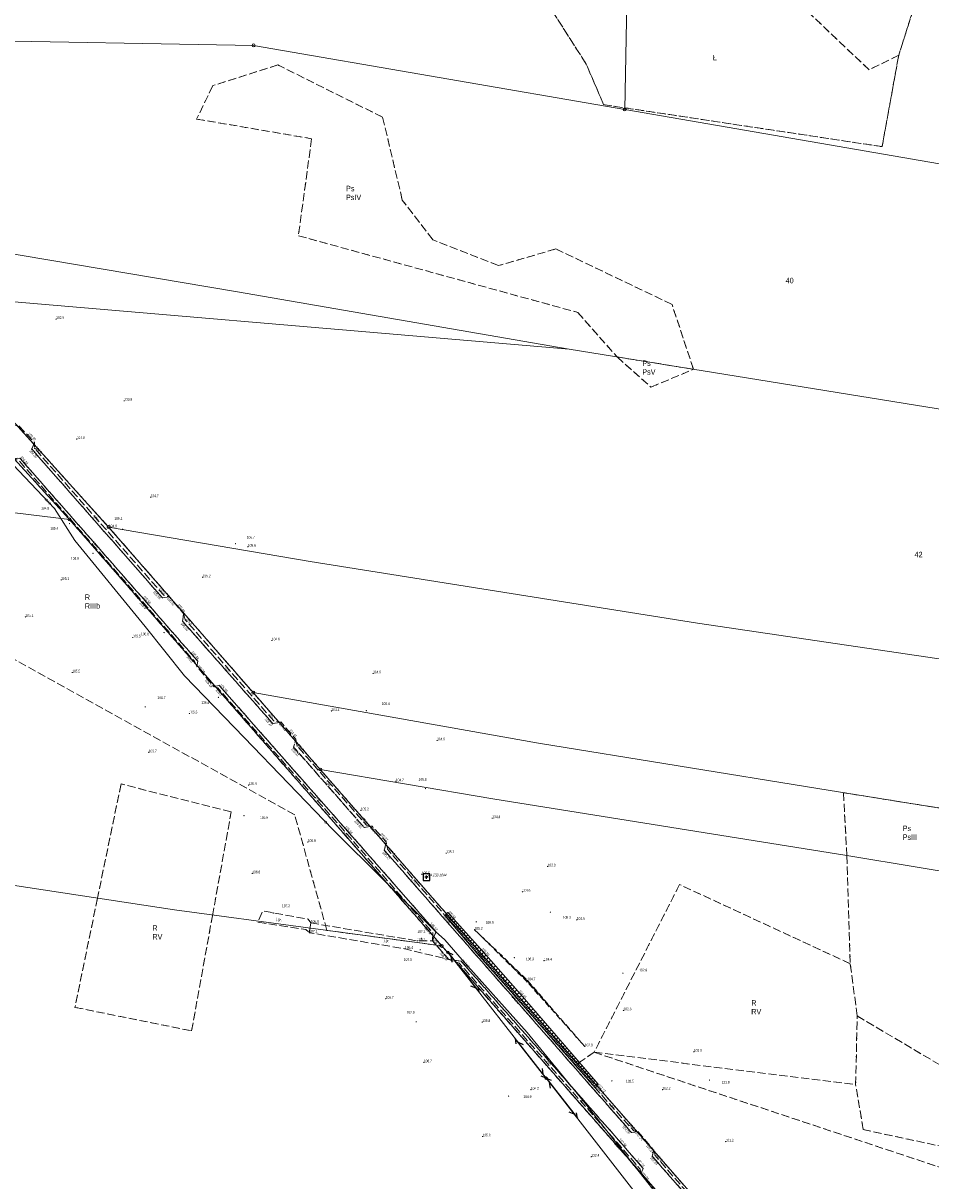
# Model space of a CAD drawing. Header units: inches. Extents: x 6497603 to 6502483, y 5925790 to 5934357.
# Tile 74 of 256: x 6500124 to 6500372, y 5926461 to 5926777. Entities that reach past the tile are written whole.
import ezdxf
from ezdxf.enums import TextEntityAlignment as Align

# ---------------------------------------------------------------- set-up
doc = ezdxf.new("R2010")
doc.units = ezdxf.units.IN
doc.header["$MEASUREMENT"] = 0
for name, pattern in [('1.5_0.75', [2.25, 1.5, -0.75]), ('2.25_0.75', [3, 2.25, -0.75]), ('219-1000', [0, 0]), ('egkk-1000', [3, 2.25, -0.75]), ('egug-1000', [1.5, 0.75, -0.75]), ('sutp_1000', [0, 0])]:
    doc.linetypes.add(name, pattern=pattern)
for name, color, linetype in [('000 Inne (niezydentyfikowane)', 7, 'Continuous'), ('202-punkt graniczny', 7, 'Continuous'), ('203-punkt graniczny', 7, 'Continuous'), ('209-oznaczenie konturu klasyfikacyjnego', 7, 'Continuous'), ('210-oznaczenie konturu użytku gruntowego', 7, 'Continuous'), ('211-numer działki ewidencyjnej', 7, 'Continuous'), ('217-kontur klasyfikacyjny', 7, 'Continuous'), ('218-kontur użytku gruntowego', 7, 'Continuous'), ('219-działka ewidencyjna', 7, 'Continuous'), ('bariera ochronna', 7, 'Continuous'), ('jezdnia', 7, 'Continuous'), ('jezdnia-Atr17', 7, 'Continuous'), ('pikieta naturalna', 7, 'Continuous'), ('pikieta naturalna-Atr2', 7, 'Continuous'), ('pikieta sztuczna', 7, 'Continuous'), ('pikieta sztuczna-Atr2', 7, 'Continuous'), ('przewód telekomunikacyjny napowietrzny', 7, 'Continuous'), ('przewód telekomunikacyjny podziemny', 7, 'Continuous'), ('przewód telekomunikacyjny podziemny-Atr1', 7, 'Continuous'), ('rzędna', 7, 'Continuous'), ('rzędna-Atr2', 7, 'Continuous'), ('skarpa nieumocniona', 7, 'Continuous'), ('skarpa umocniona', 7, 'Continuous'), ('Szczegółowa osnowa geodezyjna pozioma', 7, 'Continuous'), ('Szczegółowa osnowa geodezyjna pozioma-Atr103', 7, 'Continuous'), ('słup przewodów napowietrznych', 7, 'Continuous')]:
    doc.layers.add(name, color=color, linetype=linetype)
doc.styles.get("Standard").update_dxf_attribs({"font": 'arial.ttf'})
doc.linetypes.add('otkb_1000', pattern='A,2.5,0,[16,ksztalty.shx,S=1,R=0,X=0,Y=0],2.5', length=5)

# ---------------------------------------------------------------- blocks, each defined once
blk = doc.blocks.new('203')
at = {"linetype": 'Continuous', "lineweight": 0}
h = blk.add_hatch(color=0, dxfattribs=at)
edge = h.paths.add_edge_path()
edge.add_arc((0, 0), 0.09, 0, 360)
blk = doc.blocks.new('202')
at = {"color": 0, "linetype": 'Continuous', "lineweight": 0}
blk.add_circle((0, 0), 0.4, dxfattribs=at)
blk = doc.blocks.new('OSSP')
at = {"color": 0}
for p, q in [((-0.939, 0.938), (-0.939, -0.938)), ((-0.939, 0.938), (-0.939, -0.938)), ((0.936, 0.938), (-0.939, 0.938)), ((0.936, 0.938), (-0.939, 0.938)), ((0.45, 0), (-0.45, 0)), ((0.45, 0), (-0.45, 0)), ((0, -0.45), (0, 0.45)), ((0, -0.45), (0, 0.45)), ((0.936, -0.938), (0.936, 0.938)), ((0.936, -0.938), (0.936, 0.938)), ((-0.939, -0.938), (0.936, -0.938)), ((-0.939, -0.938), (0.936, -0.938))]:
    blk.add_line(p, q, dxfattribs=at)
blk = doc.blocks.new('PW01')
at = {"linetype": 'Continuous', "lineweight": 13}
h = blk.add_hatch(color=0, dxfattribs=at)
edge = h.paths.add_edge_path()
edge.add_arc((0, 0), 0.18, 0, 360)
blk = doc.blocks.new('US15')
at = {"color": 0, "linetype": 'Continuous', "lineweight": 13}
blk.add_circle((0, 0), 0.35, dxfattribs=at)
blk = doc.blocks.new('SUTP')
at = {"color": 0, "linetype": 'Continuous'}
for p, q in [((0, 0), (1.299, 0.75)), ((0, 0), (13.848, 0)), ((2.799, -0.75), (1.5, 0)), ((11.049, -0.75), (12.348, 0)), ((13.848, 0), (12.549, 0.75))]:
    blk.add_line(p, q, dxfattribs=at)

msp = doc.modelspace()

# ---------------------------------------------------------------- linework, layer by layer
at = {"layer": '000 Inne (niezydentyfikowane)', "color": 7, "linetype": 'Continuous', "lineweight": 18, "flags": 128}
for points in [[(6500247.93, 5926529.1), (6500247.92, 5926529.1)], [(6500248.11, 5926528.93), (6500248.11, 5926528.92)], [(6500248.29, 5926528.75), (6500248.28, 5926528.74)], [(6500248.48, 5926528.58), (6500248.47, 5926528.57)], [(6500248.66, 5926528.41), (6500248.64, 5926528.39)], [(6500248.84, 5926528.23), (6500248.83, 5926528.22)], [(6500249.02, 5926528.06), (6500249, 5926528.03)], [(6500249.2, 5926527.88), (6500249.19, 5926527.87)], [(6500249.39, 5926527.71), (6500249.36, 5926527.68)], [(6500249.57, 5926527.53), (6500249.55, 5926527.52)], [(6500249.75, 5926527.36), (6500249.71, 5926527.32)], [(6500249.93, 5926527.18), (6500249.91, 5926527.16)], [(6500250.12, 5926527.01), (6500250.07, 5926526.96)], [(6500250.3, 5926526.83), (6500250.27, 5926526.81)], [(6500250.48, 5926526.66), (6500250.43, 5926526.61)], [(6500250.66, 5926526.49), (6500250.63, 5926526.46)], [(6500250.84, 5926526.31), (6500250.79, 5926526.25)], [(6500251.03, 5926526.14), (6500251, 5926526.11)], [(6500251.21, 5926525.96), (6500251.15, 5926525.9)], [(6500251.39, 5926525.79), (6500251.36, 5926525.75)], [(6500251.57, 5926525.61), (6500251.5, 5926525.54)], [(6500251.75, 5926525.44), (6500251.72, 5926525.4)], [(6500251.94, 5926525.26), (6500251.86, 5926525.19)], [(6500252.12, 5926525.09), (6500252.08, 5926525.05)], [(6500252.3, 5926524.91), (6500252.22, 5926524.83)], [(6500252.48, 5926524.74), (6500252.44, 5926524.7)], [(6500252.66, 5926524.56), (6500252.58, 5926524.47)], [(6500252.85, 5926524.39), (6500252.8, 5926524.34)], [(6500253.03, 5926524.22), (6500252.93, 5926524.12)], [(6500253.21, 5926524.04), (6500253.16, 5926523.99)], [(6500253.39, 5926523.87), (6500253.29, 5926523.76)], [(6500253.57, 5926523.69), (6500253.52, 5926523.64)], [(6500253.76, 5926523.52), (6500253.65, 5926523.41)], [(6500253.94, 5926523.34), (6500253.88, 5926523.29)], [(6500254.12, 5926523.17), (6500254.01, 5926523.05)], [(6500254.3, 5926522.99), (6500254.24, 5926522.93)], [(6500254.48, 5926522.82), (6500254.37, 5926522.7)], [(6500254.67, 5926522.64), (6500254.61, 5926522.58)], [(6500254.85, 5926522.47), (6500254.72, 5926522.34)], [(6500255.03, 5926522.3), (6500254.97, 5926522.23)], [(6500255.21, 5926522.12), (6500255.08, 5926521.99)], [(6500255.39, 5926521.95), (6500255.33, 5926521.88)], [(6500255.58, 5926521.77), (6500255.44, 5926521.63)], [(6500255.76, 5926521.6), (6500255.69, 5926521.52)], [(6500255.94, 5926521.42), (6500255.8, 5926521.27)], [(6500256.12, 5926521.25), (6500256.05, 5926521.17)], [(6500256.3, 5926521.07), (6500256.16, 5926520.92)], [(6500256.49, 5926520.9), (6500256.41, 5926520.82)], [(6500256.67, 5926520.72), (6500256.51, 5926520.56)], [(6500256.85, 5926520.55), (6500256.77, 5926520.47)], [(6500257.03, 5926520.37), (6500256.87, 5926520.21)], [(6500257.21, 5926520.2), (6500257.13, 5926520.12)], [(6500257.4, 5926520.03), (6500257.23, 5926519.85)], [(6500257.58, 5926519.85), (6500257.49, 5926519.76)], [(6500257.76, 5926519.68), (6500257.59, 5926519.5)], [(6500257.94, 5926519.5), (6500257.85, 5926519.41)], [(6500258.12, 5926519.33), (6500257.95, 5926519.14)], [(6500258.31, 5926519.15), (6500258.21, 5926519.06)], [(6500258.49, 5926518.98), (6500258.3, 5926518.79)], [(6500258.67, 5926518.8), (6500258.58, 5926518.71)], [(6500258.85, 5926518.63), (6500258.66, 5926518.43)], [(6500259.03, 5926518.45), (6500258.94, 5926518.35)], [(6500259.22, 5926518.28), (6500259.02, 5926518.07)], [(6500259.4, 5926518.11), (6500259.3, 5926518)], [(6500259.58, 5926517.93), (6500259.38, 5926517.72)], [(6500259.76, 5926517.76), (6500259.66, 5926517.65)], [(6500259.94, 5926517.58), (6500259.73, 5926517.36)], [(6500260.13, 5926517.41), (6500260.02, 5926517.3)], [(6500260.31, 5926517.23), (6500260.09, 5926517.01)], [(6500260.49, 5926517.06), (6500260.38, 5926516.94)], [(6500260.67, 5926516.88), (6500260.45, 5926516.65)], [(6500260.85, 5926516.71), (6500260.74, 5926516.59)], [(6500261.04, 5926516.53), (6500260.81, 5926516.3)], [(6500261.22, 5926516.36), (6500261.1, 5926516.24)], [(6500261.4, 5926516.18), (6500261.17, 5926515.94)], [(6500261.58, 5926516.01), (6500261.46, 5926515.89)], [(6500261.76, 5926515.84), (6500261.52, 5926515.59)], [(6500261.95, 5926515.66), (6500261.82, 5926515.53)], [(6500262.12, 5926515.48), (6500261.85, 5926515.24)], [(6500262.28, 5926515.29), (6500262.15, 5926515.17)], [(6500262.45, 5926515.1), (6500262.18, 5926514.87)], [(6500262.61, 5926514.9), (6500262.48, 5926514.79)], [(6500262.78, 5926514.71), (6500262.52, 5926514.49)], [(6500262.94, 5926514.52), (6500262.82, 5926514.41)], [(6500263.11, 5926514.33), (6500262.86, 5926514.11)], [(6500263.27, 5926514.14), (6500263.15, 5926514.03)], [(6500263.44, 5926513.95), (6500263.19, 5926513.74)], [(6500263.6, 5926513.76), (6500263.48, 5926513.66)], [(6500263.77, 5926513.57), (6500263.53, 5926513.36)], [(6500263.93, 5926513.38), (6500263.82, 5926513.28)], [(6500264.1, 5926513.19), (6500263.86, 5926512.99)], [(6500264.27, 5926513), (6500264.15, 5926512.9)], [(6500264.43, 5926512.81), (6500264.2, 5926512.61)], [(6500264.6, 5926512.62), (6500264.48, 5926512.52)], [(6500264.76, 5926512.43), (6500264.54, 5926512.23)], [(6500264.93, 5926512.24), (6500264.82, 5926512.14)], [(6500265.09, 5926512.05), (6500264.87, 5926511.86)], [(6500265.26, 5926511.86), (6500265.15, 5926511.76)], [(6500265.42, 5926511.67), (6500265.21, 5926511.48)], [(6500265.59, 5926511.47), (6500265.48, 5926511.38)], [(6500265.75, 5926511.28), (6500265.55, 5926511.11)], [(6500265.92, 5926511.09), (6500265.82, 5926511.01)], [(6500266.08, 5926510.9), (6500265.88, 5926510.73)], [(6500266.25, 5926510.71), (6500266.15, 5926510.63)], [(6500266.41, 5926510.52), (6500266.22, 5926510.35)], [(6500266.58, 5926510.33), (6500266.48, 5926510.25)], [(6500266.74, 5926510.14), (6500266.55, 5926509.98)], [(6500266.91, 5926509.95), (6500266.82, 5926509.87)], [(6500267.07, 5926509.76), (6500266.89, 5926509.6)], [(6500267.24, 5926509.57), (6500267.15, 5926509.49)], [(6500267.4, 5926509.38), (6500267.23, 5926509.22)], [(6500267.57, 5926509.19), (6500267.48, 5926509.11)], [(6500267.74, 5926509), (6500267.56, 5926508.85)], [(6500267.9, 5926508.81), (6500267.82, 5926508.73)], [(6500268.07, 5926508.62), (6500267.9, 5926508.47)], [(6500268.23, 5926508.43), (6500268.15, 5926508.36)], [(6500268.4, 5926508.24), (6500268.24, 5926508.1)], [(6500268.56, 5926508.05), (6500268.48, 5926507.98)], [(6500268.73, 5926507.85), (6500268.57, 5926507.72)], [(6500268.89, 5926507.66), (6500268.82, 5926507.6)], [(6500269.06, 5926507.47), (6500268.91, 5926507.34)], [(6500269.22, 5926507.28), (6500269.15, 5926507.22)], [(6500269.39, 5926507.09), (6500269.24, 5926506.97)], [(6500269.55, 5926506.9), (6500269.48, 5926506.84)], [(6500269.72, 5926506.71), (6500269.58, 5926506.59)], [(6500269.88, 5926506.52), (6500269.82, 5926506.46)], [(6500270.05, 5926506.33), (6500269.92, 5926506.22)], [(6500270.21, 5926506.14), (6500270.15, 5926506.08)], [(6500270.38, 5926505.95), (6500270.25, 5926505.84)], [(6500270.54, 5926505.76), (6500270.48, 5926505.71)], [(6500270.71, 5926505.57), (6500270.59, 5926505.46)], [(6500270.87, 5926505.38), (6500270.82, 5926505.33)], [(6500271.04, 5926505.19), (6500270.92, 5926505.09)], [(6500271.21, 5926505), (6500271.15, 5926504.95)], [(6500271.37, 5926504.81), (6500271.26, 5926504.71)], [(6500271.54, 5926504.62), (6500271.48, 5926504.57)], [(6500271.7, 5926504.42), (6500271.6, 5926504.34)], [(6500271.87, 5926504.23), (6500271.82, 5926504.19)], [(6500272.03, 5926504.04), (6500271.93, 5926503.96)], [(6500272.2, 5926503.85), (6500272.15, 5926503.81)], [(6500272.36, 5926503.66), (6500272.27, 5926503.58)], [(6500272.53, 5926503.47), (6500272.48, 5926503.43)], [(6500272.69, 5926503.28), (6500272.61, 5926503.21)], [(6500272.86, 5926503.09), (6500272.82, 5926503.05)], [(6500273.02, 5926502.9), (6500272.94, 5926502.83)], [(6500273.19, 5926502.71), (6500273.15, 5926502.68)], [(6500273.35, 5926502.52), (6500273.28, 5926502.45)], [(6500273.52, 5926502.33), (6500273.48, 5926502.3)], [(6500273.68, 5926502.14), (6500273.61, 5926502.08)], [(6500273.85, 5926501.95), (6500273.82, 5926501.92)], [(6500274.01, 5926501.76), (6500273.95, 5926501.7)], [(6500274.18, 5926501.57), (6500274.15, 5926501.54)], [(6500274.34, 5926501.38), (6500274.29, 5926501.33)], [(6500274.51, 5926501.19), (6500274.48, 5926501.16)], [(6500274.68, 5926501), (6500274.62, 5926500.95)], [(6500274.84, 5926500.8), (6500274.82, 5926500.78)], [(6500275.01, 5926500.61), (6500274.96, 5926500.57)], [(6500275.17, 5926500.42), (6500275.15, 5926500.4)], [(6500275.34, 5926500.23), (6500275.3, 5926500.2)], [(6500275.5, 5926500.04), (6500275.48, 5926500.03)], [(6500275.67, 5926499.85), (6500275.63, 5926499.82)], [(6500275.83, 5926499.66), (6500275.82, 5926499.65)], [(6500276, 5926499.47), (6500275.97, 5926499.45)], [(6500276.16, 5926499.28), (6500276.15, 5926499.27)], [(6500276.33, 5926499.09), (6500276.3, 5926499.07)], [(6500276.49, 5926498.9), (6500276.48, 5926498.89)], [(6500276.66, 5926498.71), (6500276.64, 5926498.69)], [(6500276.82, 5926498.52), (6500276.82, 5926498.51)], [(6500276.99, 5926498.33), (6500276.98, 5926498.32)], [(6500277.15, 5926498.14), (6500277.15, 5926498.13)], [(6500277.32, 5926497.95), (6500277.31, 5926497.94)], [(6500277.48, 5926497.76), (6500277.48, 5926497.75)], [(6500277.65, 5926497.57), (6500277.65, 5926497.56)]]:
    msp.add_lwpolyline(points, dxfattribs=at)
at = {"layer": '217-kontur klasyfikacyjny', "color": 3, "linetype": 'egkk-1000', "lineweight": 18, "flags": 128}
for points in [[(6500355.47, 5926764.55), (6500334.41, 5926784.4)], [(6500368.47, 5926784.14), (6500363.53, 5926768.52)], [(6500278.11, 5926766.06), (6500266.96, 5926783.49)], [(6500363.53, 5926768.52), (6500355.47, 5926764.55)], [(6500363.53, 5926768.52), (6500358.99, 5926743.53)], [(6500193.77, 5926765.86), (6500175.98, 5926760.2)], [(6500222.4, 5926751.58), (6500193.77, 5926765.86)], [(6500282.83, 5926755.01), (6500278.11, 5926766.06)], [(6500175.98, 5926760.2), (6500171.56, 5926751.07)], [(6500358.99, 5926743.53), (6500282.83, 5926755.01)], [(6500171.56, 5926751.07), (6500202.99, 5926745.7)], [(6500227.78, 5926728.94), (6500222.4, 5926751.58)], [(6500202.99, 5926745.7), (6500199.38, 5926719.17)], [(6500236.17, 5926718.05), (6500227.78, 5926728.94)], [(6500199.38, 5926719.17), (6500275.75, 5926698.21)], [(6500254.05, 5926710.99), (6500236.17, 5926718.05)], [(6500269.78, 5926715.56), (6500254.05, 5926710.99)], [(6500301.54, 5926700.4), (6500269.78, 5926715.56)], [(6500089.51, 5926703.79), (6500147.49, 5926639.51)], [(6500307.4, 5926682.66), (6500301.54, 5926700.4)], [(6500275.75, 5926698.21), (6500286.51, 5926686.04)], [(6500286.51, 5926686.04), (6500290.3, 5926685.43)], [(6500286.51, 5926686.04), (6500295.79, 5926677.78)], [(6500290.3, 5926685.43), (6500307.4, 5926682.66)], [(6500136.78, 5926641.61), (6500101.33, 5926680.46)], [(6500295.79, 5926677.78), (6500307.4, 5926682.66)], [(6500198.37, 5926560.86), (6500046.86, 5926644.77)], [(6500238.57, 5926525.03), (6500136.78, 5926641.61)], [(6500147.49, 5926639.51), (6500187.02, 5926594.26)], [(6500187.02, 5926594.26), (6500205.37, 5926573.25)], [(6500205.37, 5926573.25), (6500275.69, 5926492.83)], [(6500150.88, 5926569.29), (6500144.44, 5926538.07)], [(6500181.01, 5926561.65), (6500150.88, 5926569.29)], [(6500348.43, 5926566.9), (6500349.34, 5926549.74)], [(6500379.21, 5926561.99), (6500348.43, 5926566.9)], [(6500175.86, 5926533.21), (6500181.01, 5926561.65)], [(6500207.18, 5926529.26), (6500198.37, 5926560.86)], [(6500349.34, 5926549.74), (6500350.27, 5926520.16)], [(6500303.6, 5926541.79), (6500280.24, 5926495.96)], [(6500350.27, 5926520.16), (6500303.6, 5926541.79)], [(6500144.44, 5926538.07), (6500138.29, 5926508.22)], [(6500170.18, 5926501.8), (6500175.86, 5926533.21)], [(6500238.57, 5926525.03), (6500207.18, 5926529.26)], [(6500342.37, 5926406.65), (6500238.57, 5926525.03)], [(6500352.18, 5926505.87), (6500350.27, 5926520.16)], [(6500138.29, 5926508.22), (6500170.18, 5926501.8)], [(6500351.75, 5926487.11), (6500352.18, 5926505.87)], [(6500352.18, 5926505.87), (6500397.07, 5926479.3)], [(6500280.24, 5926495.96), (6500275.69, 5926492.83)], [(6500275.69, 5926492.83), (6500313.22, 5926449.91)], [(6500280.24, 5926495.96), (6500351.75, 5926487.11)], [(6500280.24, 5926495.96), (6500398.67, 5926456.54)], [(6500353.83, 5926474.81), (6500351.75, 5926487.11)], [(6500414.59, 5926461.79), (6500353.83, 5926474.81)]]:
    msp.add_lwpolyline(points, dxfattribs=at)
at = {"layer": '218-kontur użytku gruntowego', "color": 3, "linetype": 'egug-1000', "lineweight": 18, "flags": 128}
for points in [[(6500355.47, 5926764.55), (6500334.41, 5926784.4)], [(6500363.53, 5926768.52), (6500368.47, 5926784.14)], [(6500266.96, 5926783.49), (6500278.11, 5926766.06)], [(6500363.53, 5926768.52), (6500355.47, 5926764.55)], [(6500358.99, 5926743.53), (6500363.53, 5926768.52)], [(6500193.77, 5926765.86), (6500175.98, 5926760.2)], [(6500222.4, 5926751.58), (6500193.77, 5926765.86)], [(6500278.11, 5926766.06), (6500282.83, 5926755.01)], [(6500175.98, 5926760.2), (6500171.56, 5926751.07)], [(6500282.83, 5926755.01), (6500358.99, 5926743.53)], [(6500171.56, 5926751.07), (6500202.99, 5926745.7)], [(6500227.78, 5926728.94), (6500222.4, 5926751.58)], [(6500202.99, 5926745.7), (6500199.38, 5926719.17)], [(6500236.17, 5926718.05), (6500227.78, 5926728.94)], [(6500199.38, 5926719.17), (6500275.75, 5926698.21)], [(6500254.05, 5926710.99), (6500236.17, 5926718.05)], [(6500269.78, 5926715.56), (6500254.05, 5926710.99)], [(6500301.54, 5926700.4), (6500269.78, 5926715.56)], [(6500147.49, 5926639.51), (6500089.51, 5926703.79)], [(6500307.4, 5926682.66), (6500301.54, 5926700.4)], [(6500275.75, 5926698.21), (6500286.51, 5926686.04)], [(6500286.51, 5926686.04), (6500290.3, 5926685.43)], [(6500286.51, 5926686.04), (6500295.79, 5926677.78)], [(6500290.3, 5926685.43), (6500307.4, 5926682.66)], [(6500136.78, 5926641.61), (6500101.33, 5926680.46)], [(6500295.79, 5926677.78), (6500307.4, 5926682.66)], [(6500198.37, 5926560.86), (6500046.86, 5926644.77)], [(6500238.57, 5926525.03), (6500136.78, 5926641.61)], [(6500187.02, 5926594.26), (6500147.49, 5926639.51)], [(6500205.37, 5926573.25), (6500187.02, 5926594.26)], [(6500275.69, 5926492.83), (6500205.37, 5926573.25)], [(6500150.88, 5926569.29), (6500144.44, 5926538.07)], [(6500181.01, 5926561.65), (6500150.88, 5926569.29)], [(6500348.43, 5926566.9), (6500349.34, 5926549.74)], [(6500379.21, 5926561.99), (6500348.43, 5926566.9)], [(6500175.86, 5926533.21), (6500181.01, 5926561.65)], [(6500207.18, 5926529.26), (6500198.37, 5926560.86)], [(6500349.34, 5926549.74), (6500350.27, 5926520.16)], [(6500303.6, 5926541.79), (6500280.24, 5926495.96)], [(6500350.27, 5926520.16), (6500303.6, 5926541.79)], [(6500144.44, 5926538.07), (6500138.29, 5926508.22)], [(6500170.18, 5926501.8), (6500175.86, 5926533.21)], [(6500238.57, 5926525.03), (6500207.18, 5926529.26)], [(6500342.37, 5926406.65), (6500238.57, 5926525.03)], [(6500352.18, 5926505.87), (6500350.27, 5926520.16)], [(6500138.29, 5926508.22), (6500170.18, 5926501.8)], [(6500351.75, 5926487.11), (6500352.18, 5926505.87)], [(6500352.18, 5926505.87), (6500397.07, 5926479.3)], [(6500280.24, 5926495.96), (6500275.69, 5926492.83)], [(6500275.69, 5926492.83), (6500313.22, 5926449.91)], [(6500280.24, 5926495.96), (6500351.75, 5926487.11)], [(6500280.24, 5926495.96), (6500398.67, 5926456.54)], [(6500353.83, 5926474.81), (6500351.75, 5926487.11)], [(6500414.59, 5926461.79), (6500353.83, 5926474.81)]]:
    msp.add_lwpolyline(points, dxfattribs=at)
at = {"layer": '219-działka ewidencyjna', "color": 3, "linetype": '219-1000', "lineweight": 18, "flags": 128}
for points in [[(6500289.45, 5926797.64), (6500288.62, 5926753.7)], [(6500187.12, 5926771.22), (6500025.35, 5926774.05)], [(6500187.12, 5926771.22), (6500288.62, 5926753.7)], [(6500566.82, 5926705.69), (6500288.62, 5926753.7)], [(6500061.42, 5926724.2), (6500136.78, 5926641.61)], [(6500182.17, 5926703.93), (6500072.48, 5926722.38)], [(6500273.42, 5926688.15), (6500089.51, 5926703.79)], [(6500089.51, 5926703.79), (6500147.49, 5926639.51)], [(6500273.42, 5926688.15), (6500182.17, 5926703.93)], [(6500517.54, 5926648.71), (6500273.42, 5926688.15)], [(6500070.88, 5926649.59), (6500136.78, 5926641.61)], [(6500136.78, 5926641.61), (6500238.57, 5926525.03)], [(6500147.49, 5926639.51), (6500187.02, 5926594.26)], [(6500202.56, 5926630.15), (6500147.49, 5926639.51)], [(6500308.49, 5926613.25), (6500202.56, 5926630.15)], [(6500401.09, 5926599.55), (6500308.49, 5926613.25)], [(6500187.02, 5926594.26), (6500205.37, 5926573.25)], [(6500265.02, 5926580.46), (6500187.02, 5926594.26)], [(6500341.44, 5926568.01), (6500265.02, 5926580.46)], [(6500205.37, 5926573.25), (6500313.22, 5926449.91)], [(6500252.53, 5926565.21), (6500205.37, 5926573.25)], [(6500390.64, 5926560.16), (6500341.44, 5926568.01)], [(6500349.34, 5926549.74), (6500252.53, 5926565.21)], [(6500165.52, 5926534.87), (6500053.44, 5926551.9)], [(6500468.02, 5926530.1), (6500349.34, 5926549.74)], [(6500165.52, 5926534.87), (6500238.57, 5926525.03)], [(6500238.57, 5926525.03), (6500342.37, 5926406.65)]]:
    msp.add_lwpolyline(points, dxfattribs=at)
at = {"layer": 'bariera ochronna', "color": 7, "linetype": 'otkb_1000', "lineweight": 18, "flags": 128}
msp.add_lwpolyline([(6500280.48, 5926486.25), (6500258.33, 5926511.64), (6500248.2, 5926523.06), (6500239.46, 5926533.38)], dxfattribs=at)
at = {"layer": 'jezdnia', "color": 7, "linetype": '2.25_0.75', "lineweight": 18, "flags": 128}
for points in [[(6500056.17, 5926731.62), (6500057.54, 5926732.97), (6500059.07, 5926734.43), (6500075.79, 5926716.43), (6500077.99, 5926716.3), (6500081.79, 5926712.29), (6500081.51, 5926710.28), (6500090.36, 5926700.56), (6500096.1, 5926695.89), (6500110.95, 5926679.57), (6500114.73, 5926673.99), (6500120.83, 5926667.22), (6500122.91, 5926667.29), (6500127.22, 5926662.6), (6500126.46, 5926660.87), (6500162.19, 5926620.18), (6500164.13, 5926620.43), (6500167.98, 5926615.87), (6500167.72, 5926613.79), (6500192.37, 5926585.8), (6500194.68, 5926586.2), (6500198.66, 5926581.5), (6500198.08, 5926579.38), (6500217.36, 5926557.41), (6500219.51, 5926557.78), (6500223.39, 5926553.43), (6500222.87, 5926551.17), (6500290.46, 5926474.01), (6500292.32, 5926474.21), (6500296.58, 5926469.13), (6500296.13, 5926467.53), (6500323.15, 5926436.61), (6500324.78, 5926436.76), (6500329.27, 5926431.55), (6500328.97, 5926429.89), (6500348.78, 5926407.13), (6500403.28, 5926338.18), (6500405.08, 5926338.4), (6500409.42, 5926332.8), (6500408.65, 5926331.41), (6500464.5, 5926259.85), (6500481.54, 5926239.06), (6500491.64, 5926226.96), (6500498.36, 5926218.07), (6500500.52, 5926216.32), (6500477.28, 5926219.98), (6500479.79, 5926219.76), (6500482.1, 5926219.96), (6500484.21, 5926221.41), (6500485.3, 5926223.3), (6500485.24, 5926225.62), (6500484.73, 5926226.93), (6500476.24, 5926238.06), (6500460.48, 5926258.53), (6500440.65, 5926283.89), (6500438.65, 5926283.94), (6500434.42, 5926289.46), (6500435.05, 5926291.21), (6500399.37, 5926336.53), (6500345.97, 5926404.24), (6500299.43, 5926457.64), (6500297.68, 5926457.58), (6500293.05, 5926462.71), (6500293.63, 5926464.18), (6500286.9, 5926471.96), (6500243.86, 5926520.87), (6500240.53, 5926521.3), (6500236.08, 5926526.4), (6500237, 5926528.87), (6500213.93, 5926555.14), (6500177.7, 5926596.24), (6500176.25, 5926595.93), (6500171.6, 5926601.39), (6500171.86, 5926602.83), (6500158.65, 5926618.01), (6500123.19, 5926658.4), (6500121.44, 5926658.2), (6500117.64, 5926662.78), (6500117.97, 5926664.3), (6500086.91, 5926698.36), (6500063.95, 5926723.12), (6500061.14, 5926723.45), (6500056.08, 5926729.24), (6500056.42, 5926731.34)], [(6500164.13, 5926620.43), (6500162.19, 5926620.18), (6500126.46, 5926660.87), (6500127.22, 5926662.6), (6500127.26, 5926661.05), (6500162.58, 5926620.87)], [(6500171.6, 5926601.39), (6500170.93, 5926602.83), (6500158.23, 5926617.45), (6500122.94, 5926657.73), (6500121.44, 5926658.2), (6500123.19, 5926658.4), (6500158.65, 5926618.01), (6500171.86, 5926602.83)], [(6500194.68, 5926586.2), (6500192.37, 5926585.8), (6500167.72, 5926613.79), (6500167.98, 5926615.87), (6500168.43, 5926614.21), (6500192.62, 5926586.55)], [(6500236.08, 5926526.4), (6500236.11, 5926528.57), (6500213.52, 5926554.66), (6500177.33, 5926595.54), (6500176.25, 5926595.93), (6500177.7, 5926596.24), (6500213.93, 5926555.14), (6500237, 5926528.87)], [(6500219.51, 5926557.78), (6500217.36, 5926557.41), (6500198.08, 5926579.38), (6500198.66, 5926581.5), (6500199.03, 5926579.68), (6500217.96, 5926558.07)], [(6500292.32, 5926474.21), (6500290.46, 5926474.01), (6500222.87, 5926551.17), (6500223.39, 5926553.43), (6500223.79, 5926551.36), (6500239.46, 5926533.38), (6500248.2, 5926523.06), (6500258.33, 5926511.64), (6500280.48, 5926486.25), (6500291.06, 5926474.48)], [(6500202.78, 5926531.31), (6500202.37, 5926528.64), (6500201.39, 5926529.49), (6500188.26, 5926531.53), (6500189.63, 5926534.6), (6500202.03, 5926532.34)], [(6500202.78, 5926531.31), (6500231.91, 5926526.4), (6500236.08, 5926526.4), (6500240.53, 5926521.3), (6500228.53, 5926524.21), (6500202.37, 5926528.64)], [(6500293.05, 5926462.71), (6500292.82, 5926464.01), (6500286.44, 5926471.4), (6500243.36, 5926520.33), (6500240.53, 5926521.3), (6500243.86, 5926520.87), (6500286.9, 5926471.96), (6500293.63, 5926464.18)], [(6500324.78, 5926436.76), (6500323.15, 5926436.61), (6500296.13, 5926467.53), (6500296.58, 5926469.13), (6500296.92, 5926467.73), (6500323.5, 5926437.13)]]:
    msp.add_lwpolyline(points, close=True, dxfattribs=at)
at = {"layer": 'przewód telekomunikacyjny napowietrzny', "color": 30, "linetype": 'sutp_1000', "lineweight": 18, "flags": 128}
for points in [[(6500267.15, 5926488.84), (6500240.26, 5926523.27)], [(6500240.26, 5926523.27), (6500267.15, 5926488.84)], [(6500300.37, 5926446.17), (6500267.15, 5926488.84)]]:
    msp.add_lwpolyline(points, dxfattribs=at)
at = {"layer": 'przewód telekomunikacyjny podziemny', "color": 30, "linetype": 'Continuous', "lineweight": 18, "flags": 128}
msp.add_lwpolyline([(6500119.78, 5926658.25), (6500132.73, 5926644.64), (6500138.21, 5926635.84), (6500157.47, 5926612.32), (6500168.19, 5926598.87), (6500184.58, 5926581.97), (6500208.76, 5926556.84), (6500236.83, 5926528.95), (6500239.45, 5926526.7), (6500244.16, 5926521.26), (6500261.89, 5926501.36), (6500277.23, 5926482.66), (6500318.1, 5926430.92), (6500403.94, 5926325.42), (6500449.76, 5926263.46), (6500467.86, 5926240.71)], dxfattribs=at)
at = {"layer": 'skarpa nieumocniona', "color": 7, "linetype": '1.5_0.75', "lineweight": 18, "flags": 128}
msp.add_lwpolyline([(6500247.57, 5926529.45), (6500262.01, 5926515.6), (6500277.68, 5926497.53), (6500261.68, 5926515.43)], close=True, dxfattribs=at)
msp.add_lwpolyline([(6500247.57, 5926529.45), (6500262.01, 5926515.6), (6500277.68, 5926497.53), (6500261.68, 5926515.43)], close=True, dxfattribs=at)
at = {"layer": 'skarpa umocniona', "color": 7, "linetype": 'Continuous', "lineweight": 18, "flags": 128}
msp.add_lwpolyline([(6500239.46, 5926533.38), (6500240.27, 5926534.14), (6500249.22, 5926524.1), (6500259.5, 5926512.55), (6500281.36, 5926487.24), (6500280.48, 5926486.25), (6500258.33, 5926511.64), (6500248.2, 5926523.06)], close=True, dxfattribs=at)
msp.add_lwpolyline([(6500239.46, 5926533.38), (6500240.27, 5926534.14), (6500249.22, 5926524.1), (6500259.5, 5926512.55), (6500281.36, 5926487.24), (6500280.48, 5926486.25), (6500258.33, 5926511.64), (6500248.2, 5926523.06)], close=True, dxfattribs=at)
for points in [[(6500239.66, 5926533.15), (6500240.08, 5926533.51)], [(6500239.9, 5926532.86), (6500240.76, 5926533.59)], [(6500240.15, 5926532.57), (6500240.58, 5926532.94)], [(6500240.4, 5926532.28), (6500241.27, 5926533.02)], [(6500240.65, 5926531.98), (6500241.09, 5926532.35)], [(6500240.9, 5926531.68), (6500241.79, 5926532.44)], [(6500241.15, 5926531.38), (6500241.6, 5926531.76)], [(6500241.41, 5926531.08), (6500242.31, 5926531.85)], [(6500241.67, 5926530.77), (6500242.12, 5926531.16)], [(6500241.93, 5926530.47), (6500242.85, 5926531.25)], [(6500242.19, 5926530.15), (6500242.66, 5926530.55)], [(6500242.46, 5926529.84), (6500243.39, 5926530.64)], [(6500242.72, 5926529.53), (6500243.2, 5926529.93)], [(6500242.99, 5926529.21), (6500243.95, 5926530.01)], [(6500243.27, 5926528.89), (6500243.75, 5926529.29)], [(6500243.54, 5926528.56), (6500244.51, 5926529.38)], [(6500243.82, 5926528.23), (6500244.31, 5926528.65)], [(6500244.1, 5926527.9), (6500245.08, 5926528.74)], [(6500244.38, 5926527.57), (6500244.88, 5926527.99)], [(6500244.66, 5926527.24), (6500245.67, 5926528.09)], [(6500244.95, 5926526.9), (6500245.46, 5926527.33)], [(6500245.24, 5926526.56), (6500246.26, 5926527.42)], [(6500245.53, 5926526.21), (6500246.04, 5926526.65)], [(6500245.82, 5926525.87), (6500246.86, 5926526.74)], [(6500246.12, 5926525.52), (6500246.64, 5926525.96)], [(6500246.42, 5926525.16), (6500247.48, 5926526.06)], [(6500246.72, 5926524.81), (6500247.25, 5926525.26)], [(6500247.03, 5926524.45), (6500248.1, 5926525.36)], [(6500247.33, 5926524.09), (6500247.87, 5926524.54)], [(6500247.64, 5926523.72), (6500248.73, 5926524.65)], [(6500247.95, 5926523.35), (6500248.5, 5926523.82)], [(6500248.27, 5926522.98), (6500249.36, 5926523.95)], [(6500248.59, 5926522.62), (6500249.13, 5926523.1)], [(6500248.91, 5926522.26), (6500250, 5926523.22)], [(6500249.23, 5926521.89), (6500249.78, 5926522.38)], [(6500249.56, 5926521.53), (6500250.65, 5926522.5)], [(6500249.88, 5926521.17), (6500250.42, 5926521.65)], [(6500250.2, 5926520.8), (6500251.29, 5926521.77)], [(6500250.52, 5926520.44), (6500251.07, 5926520.92)], [(6500250.85, 5926520.08), (6500251.94, 5926521.04)], [(6500251.17, 5926519.71), (6500251.72, 5926520.2)], [(6500251.49, 5926519.35), (6500252.59, 5926520.32)], [(6500251.82, 5926518.98), (6500252.36, 5926519.47)], [(6500252.14, 5926518.62), (6500253.24, 5926519.59)], [(6500252.46, 5926518.25), (6500253.01, 5926518.74)], [(6500252.79, 5926517.89), (6500253.88, 5926518.86)], [(6500253.11, 5926517.52), (6500253.66, 5926518.01)], [(6500253.44, 5926517.16), (6500254.53, 5926518.13)], [(6500253.76, 5926516.79), (6500254.31, 5926517.28)], [(6500254.09, 5926516.42), (6500255.19, 5926517.4)], [(6500254.41, 5926516.06), (6500254.96, 5926516.54)], [(6500254.74, 5926515.69), (6500255.84, 5926516.67)], [(6500255.06, 5926515.32), (6500255.61, 5926515.81)], [(6500255.39, 5926514.96), (6500256.49, 5926515.93)], [(6500255.71, 5926514.59), (6500256.26, 5926515.08)], [(6500256.04, 5926514.22), (6500257.14, 5926515.2)], [(6500256.37, 5926513.85), (6500256.92, 5926514.34)], [(6500256.69, 5926513.49), (6500257.8, 5926514.47)], [(6500257.02, 5926513.12), (6500257.57, 5926513.61)], [(6500257.35, 5926512.75), (6500258.45, 5926513.73)], [(6500257.67, 5926512.38), (6500258.22, 5926512.87)], [(6500258, 5926512.01), (6500259.1, 5926512.99)], [(6500258.33, 5926511.64), (6500258.88, 5926512.14)], [(6500258.65, 5926511.27), (6500259.76, 5926512.24)], [(6500258.97, 5926510.9), (6500259.53, 5926511.39)], [(6500259.3, 5926510.53), (6500260.41, 5926511.5)], [(6500259.62, 5926510.16), (6500260.17, 5926510.65)], [(6500259.94, 5926509.8), (6500261.05, 5926510.76)], [(6500260.26, 5926509.43), (6500260.81, 5926509.91)], [(6500260.58, 5926509.06), (6500261.68, 5926510.02)], [(6500260.9, 5926508.69), (6500261.45, 5926509.17)], [(6500261.22, 5926508.33), (6500262.32, 5926509.29)], [(6500261.54, 5926507.96), (6500262.09, 5926508.44)], [(6500261.86, 5926507.6), (6500262.95, 5926508.55)], [(6500262.18, 5926507.23), (6500262.72, 5926507.71)], [(6500262.49, 5926506.87), (6500263.58, 5926507.82)], [(6500262.81, 5926506.51), (6500263.35, 5926506.98)], [(6500263.13, 5926506.14), (6500264.21, 5926507.09)], [(6500263.44, 5926505.78), (6500263.98, 5926506.25)], [(6500263.76, 5926505.42), (6500264.84, 5926506.37)], [(6500264.07, 5926505.06), (6500264.61, 5926505.53)], [(6500264.39, 5926504.7), (6500265.47, 5926505.64)], [(6500264.7, 5926504.34), (6500265.24, 5926504.81)], [(6500265.01, 5926503.98), (6500266.09, 5926504.92)], [(6500265.32, 5926503.62), (6500265.86, 5926504.09)], [(6500265.64, 5926503.26), (6500266.71, 5926504.2)], [(6500265.95, 5926502.91), (6500266.48, 5926503.37)], [(6500266.26, 5926502.55), (6500267.33, 5926503.48)], [(6500266.57, 5926502.19), (6500267.1, 5926502.66)], [(6500266.88, 5926501.84), (6500267.95, 5926502.77)], [(6500267.19, 5926501.48), (6500267.72, 5926501.95)], [(6500267.5, 5926501.13), (6500268.56, 5926502.06)], [(6500267.81, 5926500.78), (6500268.34, 5926501.24)], [(6500268.12, 5926500.42), (6500269.18, 5926501.35)], [(6500268.42, 5926500.07), (6500268.95, 5926500.53)], [(6500268.73, 5926499.72), (6500269.79, 5926500.64)], [(6500269.04, 5926499.37), (6500269.56, 5926499.83)], [(6500269.34, 5926499.02), (6500270.4, 5926499.94)], [(6500269.95, 5926498.32), (6500271, 5926499.23)], [(6500269.65, 5926498.67), (6500270.17, 5926499.12)], [(6500270.26, 5926497.97), (6500270.78, 5926498.42)], [(6500270.56, 5926497.62), (6500271.61, 5926498.53)], [(6500270.86, 5926497.27), (6500271.39, 5926497.73)], [(6500271.17, 5926496.92), (6500272.21, 5926497.83)], [(6500271.47, 5926496.58), (6500271.99, 5926497.03)], [(6500271.77, 5926496.23), (6500272.81, 5926497.14)], [(6500272.07, 5926495.89), (6500272.59, 5926496.34)], [(6500272.37, 5926495.54), (6500273.41, 5926496.44)], [(6500272.68, 5926495.2), (6500273.19, 5926495.65)], [(6500272.98, 5926494.85), (6500274.01, 5926495.75)], [(6500273.27, 5926494.51), (6500273.79, 5926494.96)], [(6500273.57, 5926494.17), (6500274.6, 5926495.06)], [(6500273.87, 5926493.82), (6500274.39, 5926494.27)], [(6500274.17, 5926493.48), (6500275.2, 5926494.38)], [(6500274.47, 5926493.14), (6500274.98, 5926493.59)], [(6500274.76, 5926492.8), (6500275.79, 5926493.69)], [(6500275.06, 5926492.46), (6500275.57, 5926492.91)], [(6500275.36, 5926492.12), (6500276.38, 5926493.01)], [(6500275.65, 5926491.78), (6500276.16, 5926492.23)], [(6500275.95, 5926491.44), (6500276.96, 5926492.33)], [(6500276.24, 5926491.11), (6500276.75, 5926491.55)], [(6500276.54, 5926490.77), (6500277.55, 5926491.65)], [(6500276.83, 5926490.43), (6500277.34, 5926490.87)], [(6500277.12, 5926490.1), (6500278.13, 5926490.98)], [(6500277.42, 5926489.76), (6500277.92, 5926490.2)], [(6500277.71, 5926489.43), (6500278.71, 5926490.3)], [(6500278, 5926489.09), (6500278.5, 5926489.53)], [(6500278.29, 5926488.76), (6500279.29, 5926489.63)], [(6500278.58, 5926488.43), (6500279.08, 5926488.86)], [(6500278.87, 5926488.09), (6500279.87, 5926488.96)], [(6500279.16, 5926487.76), (6500279.66, 5926488.19)], [(6500279.46, 5926487.42), (6500280.45, 5926488.29)], [(6500279.77, 5926487.06), (6500280.27, 5926487.5)], [(6500280.15, 5926486.63), (6500281.14, 5926487.49)]]:
    msp.add_lwpolyline(points, dxfattribs=at)

# ---------------------------------------------------------------- block references
at = {"layer": '202-punkt graniczny', "color": 7, "linetype": 'Continuous', "lineweight": 18}
for p in [(6500187.12, 5926771.22), (6500288.62, 5926753.7), (6500136.78, 5926641.61), (6500147.49, 5926639.51), (6500187.02, 5926594.26), (6500205.37, 5926573.25), (6500238.57, 5926525.03)]:
    msp.add_blockref('202', p, dxfattribs=at)
at = {"layer": '203-punkt graniczny', "color": 3, "linetype": 'Continuous', "lineweight": 18}
for p in [(6500182.17, 5926703.93), (6500273.42, 5926688.15), (6500202.56, 5926630.15), (6500308.49, 5926613.25), (6500265.02, 5926580.46), (6500341.44, 5926568.01), (6500252.53, 5926565.21), (6500349.34, 5926549.74), (6500165.52, 5926534.87)]:
    msp.add_blockref('203', p, dxfattribs=at)
at = {"layer": 'pikieta naturalna', "color": 7, "linetype": 'Continuous', "lineweight": 13}
for p in [(6500133.13, 5926696.38), (6500151.77, 5926674.04), (6500138.76, 5926663.58), (6500127.26, 5926661.05), (6500132.73, 5926644.64), (6500158.97, 5926647.7), (6500136.78, 5926640.48), (6500147.54, 5926639.47), (6500151.31, 5926638.95), (6500143.23, 5926632.34), (6500182.16, 5926634.99), (6500185.56, 5926634.16), (6500173.18, 5926625.8), (6500134.5, 5926625.08), (6500162.58, 5926620.87), (6500158.23, 5926617.45), (6500124.74, 5926614.96), (6500168.43, 5926614.21), (6500162.64, 5926610.68), (6500154.07, 5926609.34), (6500192.13, 5926608.52), (6500170.93, 5926602.83), (6500137.56, 5926599.75), (6500219.8, 5926599.51), (6500177.33, 5926595.54), (6500177.51, 5926592.97), (6500157.52, 5926590.37), (6500169.57, 5926588.56), (6500208.41, 5926589.25), (6500217.96, 5926589.32), (6500192.62, 5926586.55), (6500199.03, 5926579.68), (6500237.3, 5926581.19), (6500158.46, 5926577.95), (6500185.76, 5926568.98), (6500226.02, 5926570.01), (6500234.14, 5926568.04), (6500184.49, 5926560.63), (6500216.45, 5926562.06), (6500252.39, 5926559.94), (6500217.96, 5926558.07), (6500201.95, 5926553.41), (6500213.52, 5926554.66), (6500223.79, 5926551.36), (6500239.81, 5926550.38), (6500267.53, 5926546.75), (6500186.76, 5926544.85), (6500233.12, 5926544.59), (6500260.63, 5926539.82), (6500192.5, 5926534.01), (6500268.3, 5926534.24), (6500202.78, 5926531.31), (6500248.03, 5926531.6), (6500275.5, 5926532.14), (6500202.37, 5926528.64), (6500236.11, 5926528.57), (6500247.57, 5926529.45), (6500231.91, 5926526.4), (6500233.07, 5926527.09), (6500228.53, 5926524.21), (6500232.7, 5926523.97), (6500258.43, 5926521.8), (6500243.36, 5926520.33), (6500266.55, 5926521), (6500262.01, 5926515.6), (6500288.12, 5926517.58), (6500223.27, 5926510.6), (6500288.26, 5926507.38), (6500231.59, 5926504.3), (6500249.66, 5926504.2), (6500277.68, 5926497.53), (6500307.52, 5926496.08), (6500233.69, 5926493.18), (6500285.11, 5926488.12), (6500311.79, 5926488.34), (6500256.85, 5926483.97), (6500262.95, 5926485.73), (6500298.92, 5926485.73), (6500291.06, 5926474.48), (6500249.75, 5926472.93), (6500286.44, 5926471.4), (6500316.22, 5926471.53), (6500279.46, 5926467.39), (6500296.92, 5926467.73), (6500292.82, 5926464.01)]:
    msp.add_blockref('PW01', p, dxfattribs=at)
at = {"layer": 'pikieta sztuczna', "color": 7, "linetype": 'Continuous', "lineweight": 13}
for p in [(6500126.46, 5926660.87), (6500127.22, 5926662.6), (6500162.19, 5926620.18), (6500164.13, 5926620.43), (6500158.64, 5926618.01), (6500167.72, 5926613.79), (6500167.98, 5926615.87), (6500171.6, 5926601.39), (6500171.86, 5926602.83), (6500176.25, 5926595.93), (6500177.7, 5926596.24), (6500192.37, 5926585.8), (6500194.68, 5926586.2), (6500198.66, 5926581.5), (6500198.08, 5926579.38), (6500217.36, 5926557.41), (6500219.5, 5926557.78), (6500213.93, 5926555.14), (6500223.39, 5926553.43), (6500222.87, 5926551.16), (6500240.27, 5926534.14), (6500239.46, 5926533.38), (6500237, 5926528.87), (6500236.08, 5926526.4), (6500240.53, 5926521.3), (6500248.2, 5926523.06), (6500249.22, 5926524.1), (6500243.86, 5926520.87), (6500258.33, 5926511.64), (6500259.5, 5926512.55), (6500281.36, 5926487.24), (6500280.48, 5926486.25), (6500290.46, 5926474.01), (6500292.32, 5926474.21), (6500286.9, 5926471.96), (6500296.13, 5926467.53), (6500296.58, 5926469.13), (6500293.63, 5926464.18), (6500293.05, 5926462.71)]:
    msp.add_blockref('PW01', p, dxfattribs=at)
at = {"layer": 'przewód telekomunikacyjny napowietrzny', "color": 30, "linetype": 'Continuous', "lineweight": 18}
for p, rotation in [((6500240.26, 5926523.27), 307.99), ((6500267.15, 5926488.84), 127.99), ((6500267.15, 5926488.84), 307.902)]:
    msp.add_blockref('SUTP', p, dxfattribs=dict(at, rotation=rotation))
at = {"layer": 'rzędna', "color": 30, "linetype": 'Continuous', "lineweight": 18}
msp.add_blockref('PW01', (6500132.73, 5926644.64), dxfattribs=at)
at = {"layer": 'Szczegółowa osnowa geodezyjna pozioma', "color": 7, "linetype": 'Continuous', "lineweight": 13}
msp.add_blockref('OSSP', (6500234.4, 5926543.82), dxfattribs=at)
at = {"layer": 'słup przewodów napowietrznych', "color": 7, "linetype": 'Continuous', "lineweight": 18}
for p in [(6500240.26, 5926523.27), (6500267.15, 5926488.84)]:
    msp.add_blockref('US15', p, dxfattribs=at)

# ---------------------------------------------------------------- texts
at = {"layer": '209-oznaczenie konturu klasyfikacyjnego', "color": 3, "linetype": 'Continuous', "lineweight": 18, "width": 0.79}
for s, p in [('PsIV', (6500212.38, 5926730.42)), ('PsV', (6500293.4, 5926682.68)), ('RIIIb', (6500140.98, 5926618.7)), ('PsIII', (6500364.6, 5926555.51)), ('RV', (6500159.44, 5926528.27)), ('RV', (6500323.2, 5926507.8))]:
    msp.add_text(s, height=1.5, dxfattribs=at).set_placement(p, align=Align.TOP_LEFT)
at = {"layer": '210-oznaczenie konturu użytku gruntowego', "color": 3, "linetype": 'Continuous', "lineweight": 18, "width": 0.79}
for s, p in [('Ł', (6500312.69, 5926767.1)), ('Ps', (6500212.4, 5926731.32)), ('Ps', (6500293.42, 5926683.58)), ('R', (6500140.99, 5926619.6)), ('Ps', (6500364.61, 5926556.41)), ('R', (6500159.45, 5926529.17)), ('R', (6500323.21, 5926508.7))]:
    msp.add_text(s, height=1.5, dxfattribs=at).set_placement(p)
at = {"layer": '211-numer działki ewidencyjnej', "color": 3, "linetype": 'Continuous', "lineweight": 18, "width": 0.79}
for s, p in [('40', (6500332.61, 5926707.67)), ('42', (6500367.85, 5926632.76))]:
    msp.add_text(s, height=1.5, dxfattribs=at).set_placement(p, align=Align.TOP_LEFT)
at = {"layer": 'jezdnia-Atr17', "color": 7, "width": 0.667}
for s, rotation, p in [('j.zw.', 311.286, (6500143.33, 5926642.37)), ('j.zw.', 311.222, (6500143.13, 5926635.24)), ('j.zw.', 311.171, (6500179.33, 5926601.06)), ('j.zw.', 311.217, (6500206.8, 5926569.76)), ('j.zw.', 311.396, (6500203.97, 5926565.61)), ('j.zw.', 311.073, (6500230.32, 5926543.36)), ('j.gr.', 351.168, (6500193.31, 5926531.99)), ('j.gr.', 350.432, (6500222.79, 5926526.24)), ('j.zw.', 311.347, (6500267.27, 5926493.53)), ('j.zw.', 311.952, (6500284.37, 5926481.56))]:
    msp.add_text(s, height=0.75, rotation=rotation, dxfattribs=at).set_placement(p)
at = {"layer": 'pikieta naturalna-Atr2', "color": 7, "width": 0.667}
for s, p in [('102.9', (6500133.13, 5926696.38)), ('103.9', (6500151.77, 5926674.04)), ('104.0', (6500138.76, 5926663.58)), ('104.7', (6500158.97, 5926647.7)), ('104.8', (6500129.05, 5926644.29)), ('106.1', (6500149.05, 5926641.5)), ('105.4', (6500131.55, 5926638.79)), ('104.8', (6500147.54, 5926639.47)), ('106.7', (6500185.26, 5926636.37)), ('105.6', (6500185.56, 5926634.16)), ('104.9', (6500137.18, 5926630.57)), ('105.1', (6500134.5, 5926625.08)), ('105.2', (6500173.18, 5926625.8)), ('105.1', (6500124.74, 5926614.96)), ('105.5', (6500154.07, 5926609.34)), ('106.8', (6500156.33, 5926609.94)), ('104.6', (6500192.13, 5926608.52)), ('105.5', (6500137.56, 5926599.75)), ('104.0', (6500219.8, 5926599.51)), ('106.7', (6500160.85, 5926592.5)), ('106.4', (6500172.82, 5926591.2)), ('105.4', (6500222.18, 5926590.87)), ('105.3', (6500169.57, 5926588.56)), ('104.4', (6500208.41, 5926589.25)), ('104.0', (6500237.3, 5926581.19)), ('105.7', (6500158.46, 5926577.95)), ('105.4', (6500185.76, 5926568.98)), ('104.7', (6500226.02, 5926570.01)), ('105.8', (6500232.23, 5926570.14)), ('105.2', (6500216.45, 5926562.06)), ('106.9', (6500188.89, 5926559.73)), ('104.4', (6500252.39, 5926559.94)), ('105.8', (6500201.95, 5926553.41)), ('105.1', (6500239.81, 5926550.38)), ('103.9', (6500267.53, 5926546.75)), ('106.6', (6500186.76, 5926544.85)), ('105.5', (6500233.12, 5926544.59)), ('104.6', (6500260.63, 5926539.82)), ('107.3', (6500194.9, 5926535.61)), ('106.8', (6500202.78, 5926531.31)), ('106.8', (6500250.59, 5926531.07)), ('105.3', (6500271.7, 5926532.43)), ('103.6', (6500275.5, 5926532.14)), ('107.1', (6500202.37, 5926528.64)), ('107.3', (6500231.9, 5926528.56)), ('105.2', (6500247.57, 5926529.45)), ('106.4', (6500228.53, 5926524.21)), ('106.3', (6500231.91, 5926526.4)), ('107.5', (6500228.21, 5926520.91)), ('106.3', (6500261.6, 5926521.05)), ('104.4', (6500266.55, 5926521)), ('102.8', (6500292.57, 5926518.03)), ('104.7', (6500262.01, 5926515.6)), ('106.7', (6500223.27, 5926510.6)), ('107.9', (6500228.95, 5926506.46)), ('102.6', (6500288.26, 5926507.38)), ('105.8', (6500249.66, 5926504.2)), ('102.9', (6500277.68, 5926497.53)), ('101.9', (6500307.52, 5926496.08)), ('106.7', (6500233.69, 5926493.18)), ('104.2', (6500262.95, 5926485.73)), ('102.5', (6500288.95, 5926487.66)), ('102.2', (6500298.92, 5926485.73)), ('101.9', (6500315.1, 5926487.36)), ('104.9', (6500260.92, 5926483.44)), ('105.0', (6500249.75, 5926472.93)), ('101.2', (6500316.22, 5926471.53)), ('102.4', (6500279.46, 5926467.39))]:
    msp.add_text(s, height=0.75, dxfattribs=at).set_placement(p)
for s, rotation, p in [('104.3', 311.316, (6500127.89, 5926661.66)), ('105.5', 311.316, (6500161.82, 5926623.19)), ('105.6', 311.222, (6500156.48, 5926619.14)), ('105.5', 311.171, (6500169.05, 5926614.8)), ('105.5', 310.979, (6500169.27, 5926604.51)), ('105.3', 311.517, (6500177.2, 5926595.44)), ('105.2', 311.171, (6500191.72, 5926588.81)), ('105.2', 311.217, (6500199.56, 5926580.36)), ('105.6', 311.217, (6500217.07, 5926560.44)), ('105.6', 310.887, (6500211.94, 5926556.37)), ('105.7', 311.073, (6500224.46, 5926551.78)), ('106.1', 310.887, (6500234.41, 5926530.3)), ('106.1', 311.361, (6500243.28, 5926520.32)), ('102.5', 311.952, (6500289.97, 5926476.87)), ('102.5', 310.805, (6500286.29, 5926471.37)), ('102.2', 310.977, (6500297.54, 5926468.24)), ('102.2', 310.805, (6500291.28, 5926465.7))]:
    msp.add_text(s, height=0.75, rotation=rotation, dxfattribs=at).set_placement(p, align=Align.TOP_LEFT)
at = {"layer": 'pikieta sztuczna-Atr2', "color": 7, "width": 0.667}
for s, rotation, p in [('103.97', 312.582, (6500125.93, 5926665.44)), ('104.30', 311.286, (6500126.31, 5926660.81)), ('104.32', 311.281, (6500123.84, 5926659.01)), ('105.58', 311.03, (6500157.4, 5926620.85)), ('105.56', 311.286, (6500160.13, 5926622.2)), ('105.42', 310.174, (6500163.98, 5926620.45)), ('105.44', 310.174, (6500166.77, 5926618.63)), ('105.60', 311.369, (6500167.64, 5926613.57)), ('105.48', 311.03, (6500170.55, 5926605.71)), ('105.39', 310.418, (6500172.22, 5926601.99)), ('105.18', 310.418, (6500174.29, 5926598.09)), ('105.38', 311.396, (6500178.35, 5926596.73)), ('105.27', 311.369, (6500190.64, 5926587.42)), ('104.82', 310.257, (6500194.59, 5926586.18)), ('104.91', 310.257, (6500197.34, 5926584.41)), ('105.31', 311.268, (6500197.92, 5926579.26)), ('105.61', 311.268, (6500215.19, 5926559.54)), ('105.64', 311.289, (6500212.55, 5926557.99)), ('105.34', 311.731, (6500219.44, 5926557.8)), ('105.37', 311.731, (6500222.22, 5926556.05)), ('105.72', 311.216, (6500222.81, 5926550.99)), ('105.58', 311.715, (6500240.81, 5926534.73)), ('106.12', 311.289, (6500235.79, 5926531.52)), ('105.99', 310.261, (6500239.26, 5926533.46)), ('106.12', 311.106, (6500236.63, 5926527)), ('105.20', 311.67, (6500249.92, 5926524.63)), ('106.10', 311.106, (6500238.52, 5926523.42)), ('106.10', 311.347, (6500244.45, 5926521.44)), ('106.05', 311.574, (6500248.85, 5926523.63)), ('104.45', 310.816, (6500260.12, 5926513.04)), ('105.53', 311.1, (6500258.15, 5926511.6)), ('102.72', 310.816, (6500281.73, 5926487.37)), ('102.50', 311.216, (6500288.45, 5926476.03)), ('102.26', 309.982, (6500292.07, 5926474.28)), ('102.56', 310.86, (6500287.51, 5926472.45)), ('102.14', 309.982, (6500294.95, 5926470.84)), ('102.24', 310.86, (6500292.39, 5926466.98)), ('102.24', 311.149, (6500296.04, 5926467.54)), ('102.04', 312.067, (6500293.55, 5926463.33))]:
    msp.add_text(s, height=0.75, rotation=rotation, dxfattribs=at).set_placement(p, align=Align.TOP_LEFT)
msp.add_text('103.24', height=0.75, rotation=311.952, dxfattribs=at).set_placement((6500280.57, 5926486.24))
at = {"layer": 'przewód telekomunikacyjny podziemny-Atr1', "color": 30, "width": 0.667}
for rotation, p in [(313.896, (6500206.52, 5926559.17)), (309.362, (6500276.91, 5926483.05))]:
    msp.add_text('tD', height=0.75, rotation=rotation, dxfattribs=at).set_placement(p, align=Align.MIDDLE_LEFT)
at = {"layer": 'rzędna-Atr2', "color": 30, "width": 0.667}
msp.add_text('104.0', height=0.75, rotation=313.576, dxfattribs=at).set_placement((6500130.11, 5926647.4), align=Align.MIDDLE_LEFT)
at = {"layer": 'Szczegółowa osnowa geodezyjna pozioma-Atr103', "color": 7, "oblique": 15, "width": 0.667}
msp.add_text('344.232-1044', height=0.75, dxfattribs=at).set_placement((6500234.4, 5926543.82), align=Align.BOTTOM_LEFT)

doc.saveas('drawing.dxf')
